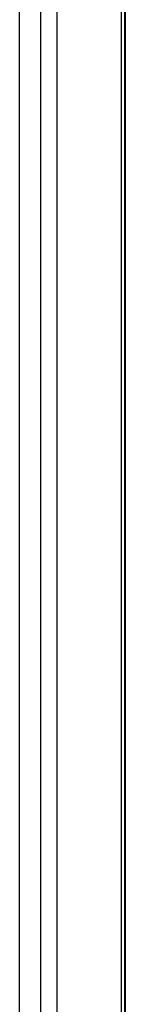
# Model space of a CAD drawing. Header units: inches. Extents: x 11 to 197, y 14 to 125.
# Tile 70 of 82: x 168.791 to 169.704, y 70.796 to 79.281. Entities that reach past the tile are written whole.
import ezdxf

# ---------------------------------------------------------------- set-up
doc = ezdxf.new("R2010")
doc.units = ezdxf.units.IN
doc.header["$MEASUREMENT"] = 0
doc.layers.add('Visible Edges(ANSI)', color=7, linetype='Continuous', lineweight=25)
doc.layers.add('Visible Tangent Edges(ANSI)', color=7, linetype='Continuous', lineweight=25)

msp = doc.modelspace()

# ---------------------------------------------------------------- linework, layer by layer
at = {"layer": 'Visible Edges(ANSI)'}
for p, q in [((168.7915, 65.7047), (168.7915, 98.8403)), ((169.697, 98.2363), (169.697, 66.0847)), ((169.7039, 66.0708), (169.7039, 98.2323))]:
    msp.add_line(p, q, dxfattribs=at)
at = {"layer": 'Visible Tangent Edges(ANSI)'}
for p, q in [((168.972, 98.6884), (168.972, 65.6482)), ((169.112, 98.574), (169.112, 65.7544)), ((169.668, 98.2531), (169.668, 66.0754))]:
    msp.add_line(p, q, dxfattribs=at)

doc.saveas('drawing.dxf')
